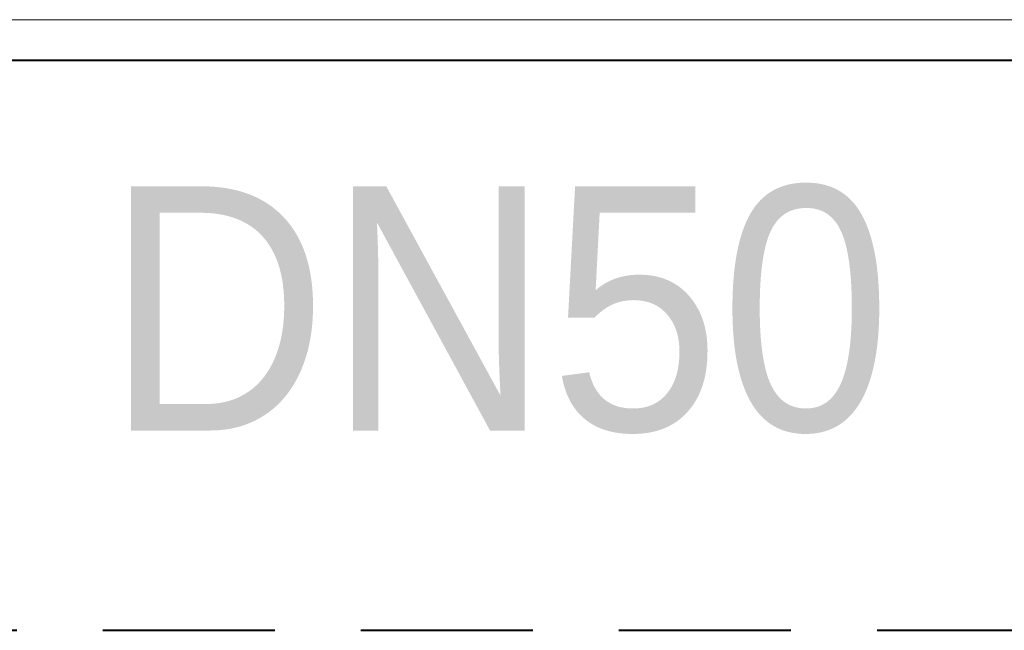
# Model space of a CAD drawing. Header units: millimetres. Extents: x -26122 to -12632, y -5851 to 1414.
# Tile 30 of 73: x -18391 to -18343, y -348 to -318. Entities that reach past the tile are written whole.
import ezdxf

# ---------------------------------------------------------------- set-up
doc = ezdxf.new("R2010")
doc.units = ezdxf.units.MM
doc.linetypes.add('DASHED', pattern=[181.05, 120.7, -60.35])
for name, color, linetype, lineweight in [('A-INW-SC', 30, 'Continuous', 13), ('SAN_Przewody powrotne CO na rzucie', 104, 'Continuous', 40), ('ściany', 84, 'Continuous', 35)]:
    doc.layers.add(name, color=color, linetype=linetype, lineweight=lineweight)
doc.styles.get("Standard").update_dxf_attribs({"font": 'arial.ttf'})

msp = doc.modelspace()

# ---------------------------------------------------------------- linework, layer by layer
at = {"layer": 'A-INW-SC', "color": 7}
msp.add_line((-18246.132, -318.161), (-18446.132, -318.161), dxfattribs=at)
at = {"layer": 'SAN_Przewody powrotne CO na rzucie', "color": 7}
msp.add_line((-18056.536, -320.161), (-18425.131, -320.161), dxfattribs=at)
at = {"layer": 'SAN_Przewody powrotne CO na rzucie', "color": 7, "linetype": 'DASHED', "ltscale": 0.07}
msp.add_line((-18425.131, -348.161), (-18020.671, -348.161), dxfattribs=at)

# ---------------------------------------------------------------- texts
at = {"layer": 'ściany', "color": 7, "linetype": 'DASHED', "insert": (-18386.959, -326.344), "char_height": 12, "attachment_point": 1}
msp.add_mtext_dynamic_manual_height_columns('{\\W0.9;DN50}', width=123.81036, gutter_width=0.625, heights=[0], dxfattribs=at)

doc.saveas('drawing.dxf')
